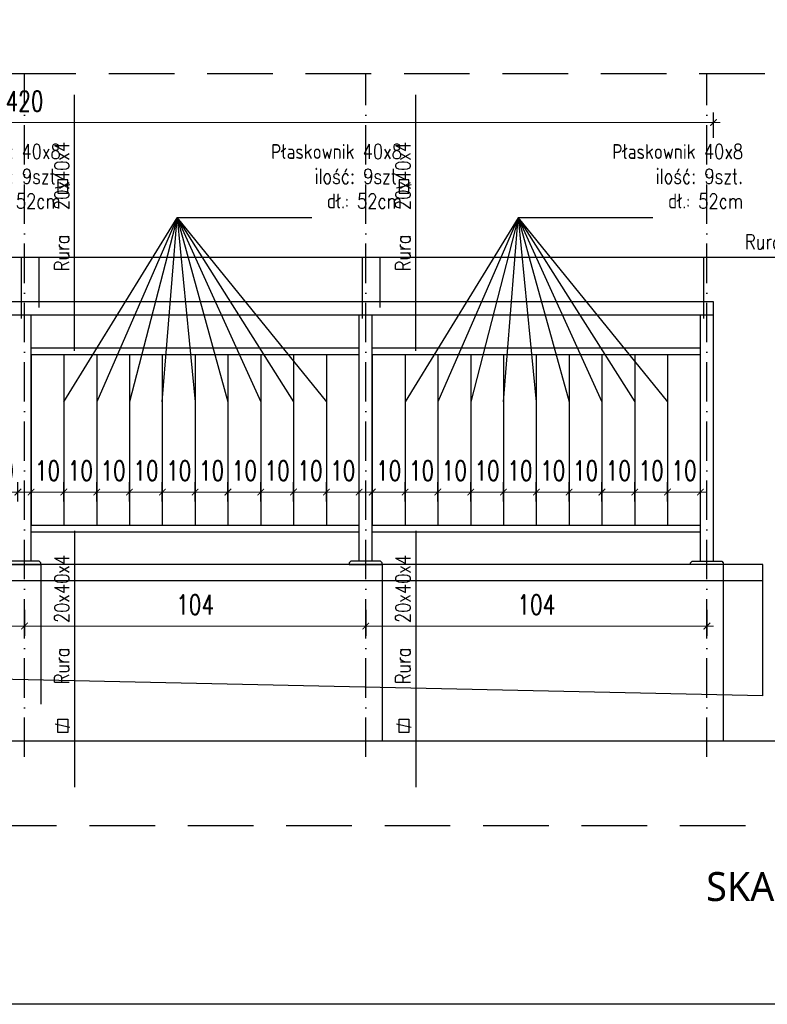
# Model space of a CAD drawing. Header units: millimetres. Extents: x 31969 to 285678, y -69766 to -1123.
# Tile 19 of 161: x 142338 to 142794, y -21036 to -20436. Entities that reach past the tile are written whole.
import ezdxf
from ezdxf.enums import TextEntityAlignment as Align

# ---------------------------------------------------------------- set-up
doc = ezdxf.new("R2010")
doc.units = ezdxf.units.MM
for name, pattern in [('ACAD_ISO03W100', [30, 12, -18]), ('ACAD_ISO10W100', [18, 12, -3, 0, -3]), ('HIDDEN', [0.375, 0.25, -0.125])]:
    doc.linetypes.add(name, pattern=pattern)
for name, color, linetype in [('a-balustrada i pochwyt', 1, 'Continuous'), ('a-balustrady detal', 5, 'Continuous'), ('a-opis 2', 1, 'Continuous'), ('a-osie', 4, 'ACAD_ISO10W100'), ('a-przerywana', 250, 'HIDDEN'), ('a-ramka', 7, 'Continuous'), ('a-widokowa', 3, 'Continuous'), ('a-wymiary', 11, 'Continuous')]:
    doc.layers.add(name, color=color, linetype=linetype)
doc.styles.add('PRZEKRÓJ2', font='l_10646.ttf')
doc.styles.add('WYMIAR', font='romans.shx', dxfattribs={"width": 0.8})
doc.styles.add('WYMIARY', font='simplex.shx', dxfattribs={"width": 0.75})
doc.dimstyles.new('MAREK50', dxfattribs={"dimtxt": 12.5, "dimasz": 5, "dimexe": 3, "dimexo": 2, "dimgap": 3.5, "dimtad": 1, "dimdec": 1, "dimdsep": 46, "dimtxsty": 'WYMIARY', "dimblk1": 'ARCHTICK', "dimblk2": 'ARCHTICK', "dimsah": 1, "dimcen": 2.5, "dimdle": 5, "dimadec": 0, "dimazin": 0, "dimtfac": 1, "dimtdec": 1, "dimtmove": 1, "dimatfit": 3, "dimldrblk": 'ARCHTICK', "dimfxl": 0, "dimtolj": 1, "dimtzin": 0, "dimarcsym": 0})

# ---------------------------------------------------------------- blocks, each defined once
blk = doc.blocks.new('_ARCHTICK')
at = {"color": 0, "linetype": 'ByBlock', "const_width": 0.15}
blk.add_lwpolyline([(-0.5, -0.5), (0.5, 0.5)], dxfattribs=at)
blk = doc.blocks.new('*D1066')
at = {"layer": 'a-wymiary', "color": 0, "linetype": 'ACAD_ISO03W100', "lineweight": -2, "ltscale": 100}
blk.add_line((139775.72, -20432.33), (139775.72, -20426.44), dxfattribs=at)
at = {"layer": 'a-wymiary', "color": 0, "lineweight": -2, "ltscale": 100}
blk.add_line((139785.72, -20432.33), (139785.72, -20426.44), dxfattribs=at)
at = {"layer": 'a-wymiary', "color": 0, "lineweight": 0, "ltscale": 100}
blk.add_line((139773.72, -20429.44), (139787.72, -20429.44), dxfattribs=at)
at = {"layer": 'DEFPOINTS', "color": 0, "ltscale": 100}
for p in [(139785.72, -20429.44), (139775.72, -20434.33), (139785.72, -20434.33)]:
    blk.add_point(p, dxfattribs=at)
at = {"layer": 'a-wymiary', "color": 0, "lineweight": 0, "ltscale": 100, "xscale": 2, "yscale": 2, "zscale": 2, "rotation": 180}
blk.add_blockref('_ARCHTICK', (139775.72, -20429.44), dxfattribs=at)
at = {"layer": 'a-wymiary', "color": 0, "lineweight": 0, "ltscale": 100, "xscale": 2, "yscale": 2, "zscale": 2}
blk.add_blockref('_ARCHTICK', (139785.72, -20429.44), dxfattribs=at)
at = {"layer": 'a-wymiary', "color": 0, "ltscale": 100, "insert": (139780.72, -20422.94), "char_height": 6, "attachment_point": 5, "style": 'WYMIARY'}
blk.add_mtext('\\A1;10', dxfattribs=at)
blk = doc.blocks.new('*D1067')
at = {"layer": 'a-wymiary', "color": 0, "linetype": 'ACAD_ISO03W100', "lineweight": -2, "ltscale": 100}
blk.add_line((139805.72, -20432.33), (139805.72, -20426.44), dxfattribs=at)
at = {"layer": 'a-wymiary', "color": 0, "lineweight": -2, "ltscale": 100}
blk.add_line((139815.72, -20432.33), (139815.72, -20426.44), dxfattribs=at)
at = {"layer": 'a-wymiary', "color": 0, "lineweight": 0, "ltscale": 100}
blk.add_line((139803.72, -20429.44), (139817.72, -20429.44), dxfattribs=at)
at = {"layer": 'DEFPOINTS', "color": 0, "ltscale": 100}
for p in [(139815.72, -20429.44), (139805.72, -20434.33), (139815.72, -20434.33)]:
    blk.add_point(p, dxfattribs=at)
at = {"layer": 'a-wymiary', "color": 0, "lineweight": 0, "ltscale": 100, "xscale": 2, "yscale": 2, "zscale": 2, "rotation": 180}
blk.add_blockref('_ARCHTICK', (139805.72, -20429.44), dxfattribs=at)
at = {"layer": 'a-wymiary', "color": 0, "lineweight": 0, "ltscale": 100, "xscale": 2, "yscale": 2, "zscale": 2}
blk.add_blockref('_ARCHTICK', (139815.72, -20429.44), dxfattribs=at)
at = {"layer": 'a-wymiary', "color": 0, "ltscale": 100, "insert": (139810.72, -20422.94), "char_height": 6, "attachment_point": 5, "style": 'WYMIARY'}
blk.add_mtext('\\A1;10', dxfattribs=at)
blk = doc.blocks.new('*D1068')
at = {"layer": 'a-wymiary', "color": 0, "linetype": 'ACAD_ISO03W100', "lineweight": -2, "ltscale": 100}
blk.add_line((139815.72, -20432.33), (139815.72, -20426.44), dxfattribs=at)
at = {"layer": 'a-wymiary', "color": 0, "lineweight": -2, "ltscale": 100}
blk.add_line((139825.72, -20432.33), (139825.72, -20426.44), dxfattribs=at)
at = {"layer": 'a-wymiary', "color": 0, "lineweight": 0, "ltscale": 100}
blk.add_line((139813.72, -20429.44), (139827.72, -20429.44), dxfattribs=at)
at = {"layer": 'DEFPOINTS', "color": 0, "ltscale": 100}
for p in [(139825.72, -20429.44), (139815.72, -20434.33), (139825.72, -20434.33)]:
    blk.add_point(p, dxfattribs=at)
at = {"layer": 'a-wymiary', "color": 0, "lineweight": 0, "ltscale": 100, "xscale": 2, "yscale": 2, "zscale": 2, "rotation": 180}
blk.add_blockref('_ARCHTICK', (139815.72, -20429.44), dxfattribs=at)
at = {"layer": 'a-wymiary', "color": 0, "lineweight": 0, "ltscale": 100, "xscale": 2, "yscale": 2, "zscale": 2}
blk.add_blockref('_ARCHTICK', (139825.72, -20429.44), dxfattribs=at)
at = {"layer": 'a-wymiary', "color": 0, "ltscale": 100, "insert": (139820.72, -20422.94), "char_height": 6, "attachment_point": 5, "style": 'WYMIARY'}
blk.add_mtext('\\A1;10', dxfattribs=at)
blk = doc.blocks.new('*D1069')
at = {"layer": 'a-wymiary', "color": 0, "linetype": 'ACAD_ISO03W100', "lineweight": -2, "ltscale": 100}
blk.add_line((139825.72, -20432.33), (139825.72, -20426.44), dxfattribs=at)
at = {"layer": 'a-wymiary', "color": 0, "lineweight": -2, "ltscale": 100}
blk.add_line((139835.72, -20432.33), (139835.72, -20426.44), dxfattribs=at)
at = {"layer": 'a-wymiary', "color": 0, "lineweight": 0, "ltscale": 100}
blk.add_line((139823.72, -20429.44), (139837.72, -20429.44), dxfattribs=at)
at = {"layer": 'DEFPOINTS', "color": 0, "ltscale": 100}
for p in [(139835.72, -20429.44), (139825.72, -20434.33), (139835.72, -20434.33)]:
    blk.add_point(p, dxfattribs=at)
at = {"layer": 'a-wymiary', "color": 0, "lineweight": 0, "ltscale": 100, "xscale": 2, "yscale": 2, "zscale": 2, "rotation": 180}
blk.add_blockref('_ARCHTICK', (139825.72, -20429.44), dxfattribs=at)
at = {"layer": 'a-wymiary', "color": 0, "lineweight": 0, "ltscale": 100, "xscale": 2, "yscale": 2, "zscale": 2}
blk.add_blockref('_ARCHTICK', (139835.72, -20429.44), dxfattribs=at)
at = {"layer": 'a-wymiary', "color": 0, "ltscale": 100, "insert": (139830.72, -20422.94), "char_height": 6, "attachment_point": 5, "style": 'WYMIARY'}
blk.add_mtext('\\A1;10', dxfattribs=at)
blk = doc.blocks.new('*D1070')
at = {"layer": 'a-wymiary', "color": 0, "linetype": 'ACAD_ISO03W100', "lineweight": -2, "ltscale": 100}
blk.add_line((139835.72, -20432.33), (139835.72, -20426.44), dxfattribs=at)
at = {"layer": 'a-wymiary', "color": 0, "lineweight": -2, "ltscale": 100}
blk.add_line((139845.72, -20432.33), (139845.72, -20426.44), dxfattribs=at)
at = {"layer": 'a-wymiary', "color": 0, "lineweight": 0, "ltscale": 100}
blk.add_line((139833.72, -20429.44), (139847.72, -20429.44), dxfattribs=at)
at = {"layer": 'DEFPOINTS', "color": 0, "ltscale": 100}
for p in [(139845.72, -20429.44), (139835.72, -20434.33), (139845.72, -20434.33)]:
    blk.add_point(p, dxfattribs=at)
at = {"layer": 'a-wymiary', "color": 0, "lineweight": 0, "ltscale": 100, "xscale": 2, "yscale": 2, "zscale": 2, "rotation": 180}
blk.add_blockref('_ARCHTICK', (139835.72, -20429.44), dxfattribs=at)
at = {"layer": 'a-wymiary', "color": 0, "lineweight": 0, "ltscale": 100, "xscale": 2, "yscale": 2, "zscale": 2}
blk.add_blockref('_ARCHTICK', (139845.72, -20429.44), dxfattribs=at)
at = {"layer": 'a-wymiary', "color": 0, "ltscale": 100, "insert": (139840.72, -20422.94), "char_height": 6, "attachment_point": 5, "style": 'WYMIARY'}
blk.add_mtext('\\A1;10', dxfattribs=at)
blk = doc.blocks.new('*D1071')
at = {"layer": 'a-wymiary', "color": 0, "linetype": 'ACAD_ISO03W100', "lineweight": -2, "ltscale": 100}
blk.add_line((139845.72, -20432.33), (139845.72, -20426.44), dxfattribs=at)
at = {"layer": 'a-wymiary', "color": 0, "lineweight": -2, "ltscale": 100}
blk.add_line((139855.72, -20432.33), (139855.72, -20426.44), dxfattribs=at)
at = {"layer": 'a-wymiary', "color": 0, "lineweight": 0, "ltscale": 100}
blk.add_line((139843.72, -20429.44), (139857.72, -20429.44), dxfattribs=at)
at = {"layer": 'DEFPOINTS', "color": 0, "ltscale": 100}
for p in [(139855.72, -20429.44), (139845.72, -20434.33), (139855.72, -20434.33)]:
    blk.add_point(p, dxfattribs=at)
at = {"layer": 'a-wymiary', "color": 0, "lineweight": 0, "ltscale": 100, "xscale": 2, "yscale": 2, "zscale": 2, "rotation": 180}
blk.add_blockref('_ARCHTICK', (139845.72, -20429.44), dxfattribs=at)
at = {"layer": 'a-wymiary', "color": 0, "lineweight": 0, "ltscale": 100, "xscale": 2, "yscale": 2, "zscale": 2}
blk.add_blockref('_ARCHTICK', (139855.72, -20429.44), dxfattribs=at)
at = {"layer": 'a-wymiary', "color": 0, "ltscale": 100, "insert": (139850.72, -20422.94), "char_height": 6, "attachment_point": 5, "style": 'WYMIARY'}
blk.add_mtext('\\A1;10', dxfattribs=at)
blk = doc.blocks.new('*D1072')
at = {"layer": 'a-wymiary', "color": 0, "linetype": 'ACAD_ISO03W100', "lineweight": -2, "ltscale": 100}
blk.add_line((139855.72, -20432.33), (139855.72, -20426.44), dxfattribs=at)
at = {"layer": 'a-wymiary', "color": 0, "lineweight": -2, "ltscale": 100}
blk.add_line((139865.72, -20432.33), (139865.72, -20426.44), dxfattribs=at)
at = {"layer": 'a-wymiary', "color": 0, "lineweight": 0, "ltscale": 100}
blk.add_line((139853.72, -20429.44), (139867.72, -20429.44), dxfattribs=at)
at = {"layer": 'DEFPOINTS', "color": 0, "ltscale": 100}
for p in [(139865.72, -20429.44), (139855.72, -20434.33), (139865.72, -20434.33)]:
    blk.add_point(p, dxfattribs=at)
at = {"layer": 'a-wymiary', "color": 0, "lineweight": 0, "ltscale": 100, "xscale": 2, "yscale": 2, "zscale": 2, "rotation": 180}
blk.add_blockref('_ARCHTICK', (139855.72, -20429.44), dxfattribs=at)
at = {"layer": 'a-wymiary', "color": 0, "lineweight": 0, "ltscale": 100, "xscale": 2, "yscale": 2, "zscale": 2}
blk.add_blockref('_ARCHTICK', (139865.72, -20429.44), dxfattribs=at)
at = {"layer": 'a-wymiary', "color": 0, "ltscale": 100, "insert": (139860.72, -20422.94), "char_height": 6, "attachment_point": 5, "style": 'WYMIARY'}
blk.add_mtext('\\A1;10', dxfattribs=at)
blk = doc.blocks.new('*D1079')
at = {"layer": 'a-wymiary', "color": 0, "lineweight": 0, "ltscale": 100}
blk.add_line((139913.53, -20369.52), (139913.53, -20453.52), dxfattribs=at)
at = {"layer": 'a-wymiary', "color": 0, "linetype": 'ACAD_ISO03W100', "lineweight": -2, "ltscale": 100}
blk.add_line((139903.53, -20371.52), (139916.53, -20371.52), dxfattribs=at)
at = {"layer": 'a-wymiary', "color": 0, "lineweight": -2, "ltscale": 100}
blk.add_line((139903.53, -20451.52), (139916.53, -20451.52), dxfattribs=at)
at = {"layer": 'DEFPOINTS', "color": 0, "ltscale": 100}
for p in [(139869.22, -20371.52), (139873.72, -20451.52), (139913.53, -20451.52)]:
    blk.add_point(p, dxfattribs=at)
at = {"layer": 'a-wymiary', "color": 0, "lineweight": 0, "ltscale": 100, "xscale": 2, "yscale": 2, "zscale": 2}
for p, rotation in [((139913.53, -20371.52), 90), ((139913.53, -20451.52), 270)]:
    blk.add_blockref('_ARCHTICK', p, dxfattribs=dict(at, rotation=rotation))
at = {"layer": 'a-wymiary', "color": 0, "ltscale": 100, "insert": (139907.03, -20411.52), "char_height": 6, "attachment_point": 5, "rotation": 90, "style": 'WYMIARY'}
blk.add_mtext('\\A1;80', dxfattribs=at)
blk = doc.blocks.new('*D1080')
at = {"layer": 'a-wymiary', "color": 0, "linetype": 'ACAD_ISO03W100', "lineweight": -2, "ltscale": 100}
blk.add_line((139765.72, -20432.33), (139765.72, -20426.44), dxfattribs=at)
at = {"layer": 'a-wymiary', "color": 0, "lineweight": -2, "ltscale": 100}
blk.add_line((139775.72, -20432.33), (139775.72, -20426.44), dxfattribs=at)
at = {"layer": 'a-wymiary', "color": 0, "lineweight": 0, "ltscale": 100}
blk.add_line((139763.72, -20429.44), (139777.72, -20429.44), dxfattribs=at)
at = {"layer": 'DEFPOINTS', "color": 0, "ltscale": 100}
for p in [(139775.72, -20429.44), (139765.72, -20434.33), (139775.72, -20434.33)]:
    blk.add_point(p, dxfattribs=at)
at = {"layer": 'a-wymiary', "color": 0, "lineweight": 0, "ltscale": 100, "xscale": 2, "yscale": 2, "zscale": 2, "rotation": 180}
blk.add_blockref('_ARCHTICK', (139765.72, -20429.44), dxfattribs=at)
at = {"layer": 'a-wymiary', "color": 0, "lineweight": 0, "ltscale": 100, "xscale": 2, "yscale": 2, "zscale": 2}
blk.add_blockref('_ARCHTICK', (139775.72, -20429.44), dxfattribs=at)
at = {"layer": 'a-wymiary', "color": 0, "ltscale": 100, "insert": (139770.72, -20422.94), "char_height": 6, "attachment_point": 5, "style": 'WYMIARY'}
blk.add_mtext('\\A1;10', dxfattribs=at)
blk = doc.blocks.new('*D1081')
at = {"layer": 'a-wymiary', "color": 0, "linetype": 'ACAD_ISO03W100', "lineweight": -2, "ltscale": 100}
blk.add_line((139671.72, -20432.33), (139671.72, -20426.44), dxfattribs=at)
at = {"layer": 'a-wymiary', "color": 0, "lineweight": -2, "ltscale": 100}
blk.add_line((139681.72, -20432.33), (139681.72, -20426.44), dxfattribs=at)
at = {"layer": 'a-wymiary', "color": 0, "lineweight": 0, "ltscale": 100}
blk.add_line((139669.72, -20429.44), (139683.72, -20429.44), dxfattribs=at)
at = {"layer": 'DEFPOINTS', "color": 0, "ltscale": 100}
for p in [(139681.72, -20429.44), (139671.72, -20434.33), (139681.72, -20434.33)]:
    blk.add_point(p, dxfattribs=at)
at = {"layer": 'a-wymiary', "color": 0, "lineweight": 0, "ltscale": 100, "xscale": 2, "yscale": 2, "zscale": 2, "rotation": 180}
blk.add_blockref('_ARCHTICK', (139671.72, -20429.44), dxfattribs=at)
at = {"layer": 'a-wymiary', "color": 0, "lineweight": 0, "ltscale": 100, "xscale": 2, "yscale": 2, "zscale": 2}
blk.add_blockref('_ARCHTICK', (139681.72, -20429.44), dxfattribs=at)
at = {"layer": 'a-wymiary', "color": 0, "ltscale": 100, "insert": (139676.72, -20422.94), "char_height": 6, "attachment_point": 5, "style": 'WYMIARY'}
blk.add_mtext('\\A1;10', dxfattribs=at)
blk = doc.blocks.new('*D1082')
at = {"layer": 'a-wymiary', "color": 0, "linetype": 'ACAD_ISO03W100', "lineweight": -2, "ltscale": 100}
blk.add_line((139681.72, -20432.33), (139681.72, -20426.44), dxfattribs=at)
at = {"layer": 'a-wymiary', "color": 0, "lineweight": -2, "ltscale": 100}
blk.add_line((139691.72, -20432.33), (139691.72, -20426.44), dxfattribs=at)
at = {"layer": 'a-wymiary', "color": 0, "lineweight": 0, "ltscale": 100}
blk.add_line((139679.72, -20429.44), (139693.72, -20429.44), dxfattribs=at)
at = {"layer": 'DEFPOINTS', "color": 0, "ltscale": 100}
for p in [(139691.72, -20429.44), (139681.72, -20434.33), (139691.72, -20434.33)]:
    blk.add_point(p, dxfattribs=at)
at = {"layer": 'a-wymiary', "color": 0, "lineweight": 0, "ltscale": 100, "xscale": 2, "yscale": 2, "zscale": 2, "rotation": 180}
blk.add_blockref('_ARCHTICK', (139681.72, -20429.44), dxfattribs=at)
at = {"layer": 'a-wymiary', "color": 0, "lineweight": 0, "ltscale": 100, "xscale": 2, "yscale": 2, "zscale": 2}
blk.add_blockref('_ARCHTICK', (139691.72, -20429.44), dxfattribs=at)
at = {"layer": 'a-wymiary', "color": 0, "ltscale": 100, "insert": (139686.72, -20422.94), "char_height": 6, "attachment_point": 5, "style": 'WYMIARY'}
blk.add_mtext('\\A1;10', dxfattribs=at)
blk = doc.blocks.new('*D1083')
at = {"layer": 'a-wymiary', "color": 0, "linetype": 'ACAD_ISO03W100', "lineweight": -2, "ltscale": 100}
blk.add_line((139711.72, -20432.33), (139711.72, -20426.44), dxfattribs=at)
at = {"layer": 'a-wymiary', "color": 0, "lineweight": -2, "ltscale": 100}
blk.add_line((139721.72, -20432.33), (139721.72, -20426.44), dxfattribs=at)
at = {"layer": 'a-wymiary', "color": 0, "lineweight": 0, "ltscale": 100}
blk.add_line((139709.72, -20429.44), (139723.72, -20429.44), dxfattribs=at)
at = {"layer": 'DEFPOINTS', "color": 0, "ltscale": 100}
for p in [(139721.72, -20429.44), (139711.72, -20434.33), (139721.72, -20434.33)]:
    blk.add_point(p, dxfattribs=at)
at = {"layer": 'a-wymiary', "color": 0, "lineweight": 0, "ltscale": 100, "xscale": 2, "yscale": 2, "zscale": 2, "rotation": 180}
blk.add_blockref('_ARCHTICK', (139711.72, -20429.44), dxfattribs=at)
at = {"layer": 'a-wymiary', "color": 0, "lineweight": 0, "ltscale": 100, "xscale": 2, "yscale": 2, "zscale": 2}
blk.add_blockref('_ARCHTICK', (139721.72, -20429.44), dxfattribs=at)
at = {"layer": 'a-wymiary', "color": 0, "ltscale": 100, "insert": (139716.72, -20422.94), "char_height": 6, "attachment_point": 5, "style": 'WYMIARY'}
blk.add_mtext('\\A1;10', dxfattribs=at)
blk = doc.blocks.new('*D1084')
at = {"layer": 'a-wymiary', "color": 0, "linetype": 'ACAD_ISO03W100', "lineweight": -2, "ltscale": 100}
blk.add_line((139721.72, -20432.33), (139721.72, -20426.44), dxfattribs=at)
at = {"layer": 'a-wymiary', "color": 0, "lineweight": -2, "ltscale": 100}
blk.add_line((139731.72, -20432.33), (139731.72, -20426.44), dxfattribs=at)
at = {"layer": 'a-wymiary', "color": 0, "lineweight": 0, "ltscale": 100}
blk.add_line((139719.72, -20429.44), (139733.72, -20429.44), dxfattribs=at)
at = {"layer": 'DEFPOINTS', "color": 0, "ltscale": 100}
for p in [(139731.72, -20429.44), (139721.72, -20434.33), (139731.72, -20434.33)]:
    blk.add_point(p, dxfattribs=at)
at = {"layer": 'a-wymiary', "color": 0, "lineweight": 0, "ltscale": 100, "xscale": 2, "yscale": 2, "zscale": 2, "rotation": 180}
blk.add_blockref('_ARCHTICK', (139721.72, -20429.44), dxfattribs=at)
at = {"layer": 'a-wymiary', "color": 0, "lineweight": 0, "ltscale": 100, "xscale": 2, "yscale": 2, "zscale": 2}
blk.add_blockref('_ARCHTICK', (139731.72, -20429.44), dxfattribs=at)
at = {"layer": 'a-wymiary', "color": 0, "ltscale": 100, "insert": (139726.72, -20422.94), "char_height": 6, "attachment_point": 5, "style": 'WYMIARY'}
blk.add_mtext('\\A1;10', dxfattribs=at)
blk = doc.blocks.new('*D1085')
at = {"layer": 'a-wymiary', "color": 0, "linetype": 'ACAD_ISO03W100', "lineweight": -2, "ltscale": 100}
blk.add_line((139731.72, -20432.33), (139731.72, -20426.44), dxfattribs=at)
at = {"layer": 'a-wymiary', "color": 0, "lineweight": -2, "ltscale": 100}
blk.add_line((139741.72, -20432.33), (139741.72, -20426.44), dxfattribs=at)
at = {"layer": 'a-wymiary', "color": 0, "lineweight": 0, "ltscale": 100}
blk.add_line((139729.72, -20429.44), (139743.72, -20429.44), dxfattribs=at)
at = {"layer": 'DEFPOINTS', "color": 0, "ltscale": 100}
for p in [(139741.72, -20429.44), (139731.72, -20434.33), (139741.72, -20434.33)]:
    blk.add_point(p, dxfattribs=at)
at = {"layer": 'a-wymiary', "color": 0, "lineweight": 0, "ltscale": 100, "xscale": 2, "yscale": 2, "zscale": 2, "rotation": 180}
blk.add_blockref('_ARCHTICK', (139731.72, -20429.44), dxfattribs=at)
at = {"layer": 'a-wymiary', "color": 0, "lineweight": 0, "ltscale": 100, "xscale": 2, "yscale": 2, "zscale": 2}
blk.add_blockref('_ARCHTICK', (139741.72, -20429.44), dxfattribs=at)
at = {"layer": 'a-wymiary', "color": 0, "ltscale": 100, "insert": (139736.72, -20422.94), "char_height": 6, "attachment_point": 5, "style": 'WYMIARY'}
blk.add_mtext('\\A1;10', dxfattribs=at)
blk = doc.blocks.new('*D1086')
at = {"layer": 'a-wymiary', "color": 0, "linetype": 'ACAD_ISO03W100', "lineweight": -2, "ltscale": 100}
blk.add_line((139741.72, -20432.33), (139741.72, -20426.44), dxfattribs=at)
at = {"layer": 'a-wymiary', "color": 0, "lineweight": -2, "ltscale": 100}
blk.add_line((139751.72, -20432.33), (139751.72, -20426.44), dxfattribs=at)
at = {"layer": 'a-wymiary', "color": 0, "lineweight": 0, "ltscale": 100}
blk.add_line((139739.72, -20429.44), (139753.72, -20429.44), dxfattribs=at)
at = {"layer": 'DEFPOINTS', "color": 0, "ltscale": 100}
for p in [(139751.72, -20429.44), (139741.72, -20434.33), (139751.72, -20434.33)]:
    blk.add_point(p, dxfattribs=at)
at = {"layer": 'a-wymiary', "color": 0, "lineweight": 0, "ltscale": 100, "xscale": 2, "yscale": 2, "zscale": 2, "rotation": 180}
blk.add_blockref('_ARCHTICK', (139741.72, -20429.44), dxfattribs=at)
at = {"layer": 'a-wymiary', "color": 0, "lineweight": 0, "ltscale": 100, "xscale": 2, "yscale": 2, "zscale": 2}
blk.add_blockref('_ARCHTICK', (139751.72, -20429.44), dxfattribs=at)
at = {"layer": 'a-wymiary', "color": 0, "ltscale": 100, "insert": (139746.72, -20422.94), "char_height": 6, "attachment_point": 5, "style": 'WYMIARY'}
blk.add_mtext('\\A1;10', dxfattribs=at)
blk = doc.blocks.new('*D1087')
at = {"layer": 'a-wymiary', "color": 0, "linetype": 'ACAD_ISO03W100', "lineweight": -2, "ltscale": 100}
blk.add_line((139751.72, -20432.33), (139751.72, -20426.44), dxfattribs=at)
at = {"layer": 'a-wymiary', "color": 0, "lineweight": -2, "ltscale": 100}
blk.add_line((139761.72, -20432.33), (139761.72, -20426.44), dxfattribs=at)
at = {"layer": 'a-wymiary', "color": 0, "lineweight": 0, "ltscale": 100}
blk.add_line((139749.72, -20429.44), (139763.72, -20429.44), dxfattribs=at)
at = {"layer": 'DEFPOINTS', "color": 0, "ltscale": 100}
for p in [(139761.72, -20429.44), (139751.72, -20434.33), (139761.72, -20434.33)]:
    blk.add_point(p, dxfattribs=at)
at = {"layer": 'a-wymiary', "color": 0, "lineweight": 0, "ltscale": 100, "xscale": 2, "yscale": 2, "zscale": 2, "rotation": 180}
blk.add_blockref('_ARCHTICK', (139751.72, -20429.44), dxfattribs=at)
at = {"layer": 'a-wymiary', "color": 0, "lineweight": 0, "ltscale": 100, "xscale": 2, "yscale": 2, "zscale": 2}
blk.add_blockref('_ARCHTICK', (139761.72, -20429.44), dxfattribs=at)
at = {"layer": 'a-wymiary', "color": 0, "ltscale": 100, "insert": (139756.72, -20422.94), "char_height": 6, "attachment_point": 5, "style": 'WYMIARY'}
blk.add_mtext('\\A1;10', dxfattribs=at)
blk = doc.blocks.new('*D1088')
at = {"layer": 'a-wymiary', "color": 0, "linetype": 'ACAD_ISO03W100', "lineweight": -2, "ltscale": 100}
blk.add_line((139661.72, -20432.33), (139661.72, -20426.44), dxfattribs=at)
at = {"layer": 'a-wymiary', "color": 0, "lineweight": -2, "ltscale": 100}
blk.add_line((139671.72, -20432.33), (139671.72, -20426.44), dxfattribs=at)
at = {"layer": 'a-wymiary', "color": 0, "lineweight": 0, "ltscale": 100}
blk.add_line((139659.72, -20429.44), (139673.72, -20429.44), dxfattribs=at)
at = {"layer": 'DEFPOINTS', "color": 0, "ltscale": 100}
for p in [(139671.72, -20429.44), (139661.72, -20434.33), (139671.72, -20434.33)]:
    blk.add_point(p, dxfattribs=at)
at = {"layer": 'a-wymiary', "color": 0, "lineweight": 0, "ltscale": 100, "xscale": 2, "yscale": 2, "zscale": 2, "rotation": 180}
blk.add_blockref('_ARCHTICK', (139661.72, -20429.44), dxfattribs=at)
at = {"layer": 'a-wymiary', "color": 0, "lineweight": 0, "ltscale": 100, "xscale": 2, "yscale": 2, "zscale": 2}
blk.add_blockref('_ARCHTICK', (139671.72, -20429.44), dxfattribs=at)
at = {"layer": 'a-wymiary', "color": 0, "ltscale": 100, "insert": (139666.72, -20422.94), "char_height": 6, "attachment_point": 5, "style": 'WYMIARY'}
blk.add_mtext('\\A1;10', dxfattribs=at)
blk = doc.blocks.new('*D1095')
at = {"layer": 'a-wymiary', "color": 0, "linetype": 'ACAD_ISO03W100', "lineweight": -2, "ltscale": 100}
blk.add_line((139647.72, -20432.33), (139647.72, -20426.44), dxfattribs=at)
at = {"layer": 'a-wymiary', "color": 0, "lineweight": -2, "ltscale": 100}
blk.add_line((139657.72, -20432.33), (139657.72, -20426.44), dxfattribs=at)
at = {"layer": 'a-wymiary', "color": 0, "lineweight": 0, "ltscale": 100}
blk.add_line((139645.72, -20429.44), (139659.72, -20429.44), dxfattribs=at)
at = {"layer": 'DEFPOINTS', "color": 0, "ltscale": 100}
for p in [(139657.72, -20429.44), (139647.72, -20434.33), (139657.72, -20434.33)]:
    blk.add_point(p, dxfattribs=at)
at = {"layer": 'a-wymiary', "color": 0, "lineweight": 0, "ltscale": 100, "xscale": 2, "yscale": 2, "zscale": 2, "rotation": 180}
blk.add_blockref('_ARCHTICK', (139647.72, -20429.44), dxfattribs=at)
at = {"layer": 'a-wymiary', "color": 0, "lineweight": 0, "ltscale": 100, "xscale": 2, "yscale": 2, "zscale": 2}
blk.add_blockref('_ARCHTICK', (139657.72, -20429.44), dxfattribs=at)
at = {"layer": 'a-wymiary', "color": 0, "ltscale": 100, "insert": (139652.72, -20422.94), "char_height": 6, "attachment_point": 5, "style": 'WYMIARY'}
blk.add_mtext('\\A1;10', dxfattribs=at)
blk = doc.blocks.new('*D1107')
at = {"layer": 'a-wymiary', "color": 0, "linetype": 'ACAD_ISO03W100', "lineweight": -2, "ltscale": 100}
blk.add_line((139701.72, -20432.33), (139701.72, -20426.44), dxfattribs=at)
at = {"layer": 'a-wymiary', "color": 0, "lineweight": -2, "ltscale": 100}
blk.add_line((139711.72, -20432.33), (139711.72, -20426.44), dxfattribs=at)
at = {"layer": 'a-wymiary', "color": 0, "lineweight": 0, "ltscale": 100}
blk.add_line((139699.72, -20429.44), (139713.72, -20429.44), dxfattribs=at)
at = {"layer": 'DEFPOINTS', "color": 0, "ltscale": 100}
for p in [(139711.72, -20429.44), (139701.72, -20434.33), (139711.72, -20434.33)]:
    blk.add_point(p, dxfattribs=at)
at = {"layer": 'a-wymiary', "color": 0, "lineweight": 0, "ltscale": 100, "xscale": 2, "yscale": 2, "zscale": 2, "rotation": 180}
blk.add_blockref('_ARCHTICK', (139701.72, -20429.44), dxfattribs=at)
at = {"layer": 'a-wymiary', "color": 0, "lineweight": 0, "ltscale": 100, "xscale": 2, "yscale": 2, "zscale": 2}
blk.add_blockref('_ARCHTICK', (139711.72, -20429.44), dxfattribs=at)
at = {"layer": 'a-wymiary', "color": 0, "ltscale": 100, "insert": (139706.72, -20422.94), "char_height": 6, "attachment_point": 5, "style": 'WYMIARY'}
blk.add_mtext('\\A1;10', dxfattribs=at)
blk = doc.blocks.new('*D1108')
at = {"layer": 'a-wymiary', "color": 0, "linetype": 'ACAD_ISO03W100', "lineweight": -2, "ltscale": 100}
blk.add_line((139691.72, -20432.33), (139691.72, -20426.44), dxfattribs=at)
at = {"layer": 'a-wymiary', "color": 0, "lineweight": -2, "ltscale": 100}
blk.add_line((139701.72, -20432.33), (139701.72, -20426.44), dxfattribs=at)
at = {"layer": 'a-wymiary', "color": 0, "lineweight": 0, "ltscale": 100}
blk.add_line((139689.72, -20429.44), (139703.72, -20429.44), dxfattribs=at)
at = {"layer": 'DEFPOINTS', "color": 0, "ltscale": 100}
for p in [(139701.72, -20429.44), (139691.72, -20434.33), (139701.72, -20434.33)]:
    blk.add_point(p, dxfattribs=at)
at = {"layer": 'a-wymiary', "color": 0, "lineweight": 0, "ltscale": 100, "xscale": 2, "yscale": 2, "zscale": 2, "rotation": 180}
blk.add_blockref('_ARCHTICK', (139691.72, -20429.44), dxfattribs=at)
at = {"layer": 'a-wymiary', "color": 0, "lineweight": 0, "ltscale": 100, "xscale": 2, "yscale": 2, "zscale": 2}
blk.add_blockref('_ARCHTICK', (139701.72, -20429.44), dxfattribs=at)
at = {"layer": 'a-wymiary', "color": 0, "ltscale": 100, "insert": (139696.72, -20422.94), "char_height": 6, "attachment_point": 5, "style": 'WYMIARY'}
blk.add_mtext('\\A1;10', dxfattribs=at)
blk = doc.blocks.new('*D1111')
at = {"layer": 'a-wymiary', "color": 0, "lineweight": -2, "ltscale": 100}
blk.add_line((139763.72, -20465.37), (139763.72, -20473.27), dxfattribs=at)
at = {"layer": 'a-wymiary', "color": 0, "linetype": 'ACAD_ISO03W100', "lineweight": -2, "ltscale": 100}
blk.add_line((139867.72, -20465.37), (139867.72, -20473.27), dxfattribs=at)
at = {"layer": 'a-wymiary', "color": 0, "lineweight": 0, "ltscale": 100}
blk.add_line((139869.72, -20470.27), (139761.72, -20470.27), dxfattribs=at)
at = {"layer": 'DEFPOINTS', "color": 0, "ltscale": 100}
for p in [(139763.72, -20463.37), (139867.72, -20463.37), (139763.72, -20470.27)]:
    blk.add_point(p, dxfattribs=at)
at = {"layer": 'a-wymiary', "color": 0, "lineweight": 0, "ltscale": 100, "xscale": 2, "yscale": 2, "zscale": 2, "rotation": 180}
blk.add_blockref('_ARCHTICK', (139763.72, -20470.27), dxfattribs=at)
at = {"layer": 'a-wymiary', "color": 0, "lineweight": 0, "ltscale": 100, "xscale": 2, "yscale": 2, "zscale": 2}
blk.add_blockref('_ARCHTICK', (139867.72, -20470.27), dxfattribs=at)
at = {"layer": 'a-wymiary', "color": 0, "ltscale": 100, "insert": (139815.72, -20463.77), "char_height": 6, "attachment_point": 5, "style": 'WYMIARY'}
blk.add_mtext('\\A1;104', dxfattribs=at)
blk = doc.blocks.new('*D1112')
at = {"layer": 'a-wymiary', "color": 0, "lineweight": -2, "ltscale": 100}
blk.add_line((139659.72, -20465.37), (139659.72, -20473.27), dxfattribs=at)
at = {"layer": 'a-wymiary', "color": 0, "linetype": 'ACAD_ISO03W100', "lineweight": -2, "ltscale": 100}
blk.add_line((139763.72, -20465.37), (139763.72, -20473.27), dxfattribs=at)
at = {"layer": 'a-wymiary', "color": 0, "lineweight": 0, "ltscale": 100}
blk.add_line((139765.72, -20470.27), (139657.72, -20470.27), dxfattribs=at)
at = {"layer": 'DEFPOINTS', "color": 0, "ltscale": 100}
for p in [(139659.72, -20463.37), (139763.72, -20463.37), (139659.72, -20470.27)]:
    blk.add_point(p, dxfattribs=at)
at = {"layer": 'a-wymiary', "color": 0, "lineweight": 0, "ltscale": 100, "xscale": 2, "yscale": 2, "zscale": 2, "rotation": 180}
blk.add_blockref('_ARCHTICK', (139659.72, -20470.27), dxfattribs=at)
at = {"layer": 'a-wymiary', "color": 0, "lineweight": 0, "ltscale": 100, "xscale": 2, "yscale": 2, "zscale": 2}
blk.add_blockref('_ARCHTICK', (139763.72, -20470.27), dxfattribs=at)
at = {"layer": 'a-wymiary', "color": 0, "ltscale": 100, "insert": (139711.72, -20463.77), "char_height": 6, "attachment_point": 5, "style": 'WYMIARY'}
blk.add_mtext('\\A1;104', dxfattribs=at)
blk = doc.blocks.new('*D1113')
at = {"layer": 'a-wymiary', "color": 0, "lineweight": -2, "ltscale": 100}
blk.add_line((139555.72, -20465.37), (139555.72, -20473.27), dxfattribs=at)
at = {"layer": 'a-wymiary', "color": 0, "linetype": 'ACAD_ISO03W100', "lineweight": -2, "ltscale": 100}
blk.add_line((139659.72, -20465.37), (139659.72, -20473.27), dxfattribs=at)
at = {"layer": 'a-wymiary', "color": 0, "lineweight": 0, "ltscale": 100}
blk.add_line((139661.72, -20470.27), (139553.72, -20470.27), dxfattribs=at)
at = {"layer": 'DEFPOINTS', "color": 0, "ltscale": 100}
for p in [(139555.72, -20463.37), (139659.72, -20463.37), (139555.72, -20470.27)]:
    blk.add_point(p, dxfattribs=at)
at = {"layer": 'a-wymiary', "color": 0, "lineweight": 0, "ltscale": 100, "xscale": 2, "yscale": 2, "zscale": 2, "rotation": 180}
blk.add_blockref('_ARCHTICK', (139555.72, -20470.27), dxfattribs=at)
at = {"layer": 'a-wymiary', "color": 0, "lineweight": 0, "ltscale": 100, "xscale": 2, "yscale": 2, "zscale": 2}
blk.add_blockref('_ARCHTICK', (139659.72, -20470.27), dxfattribs=at)
at = {"layer": 'a-wymiary', "color": 0, "ltscale": 100, "insert": (139607.72, -20463.77), "char_height": 6, "attachment_point": 5, "style": 'WYMIARY'}
blk.add_mtext('\\A1;104', dxfattribs=at)
blk = doc.blocks.new('*D1119')
at = {"layer": 'a-wymiary', "color": 0, "linetype": 'ACAD_ISO03W100', "lineweight": -2, "ltscale": 100}
blk.add_line((139785.72, -20432.33), (139785.72, -20426.44), dxfattribs=at)
at = {"layer": 'a-wymiary', "color": 0, "lineweight": -2, "ltscale": 100}
blk.add_line((139795.72, -20432.33), (139795.72, -20426.44), dxfattribs=at)
at = {"layer": 'a-wymiary', "color": 0, "lineweight": 0, "ltscale": 100}
blk.add_line((139783.72, -20429.44), (139797.72, -20429.44), dxfattribs=at)
at = {"layer": 'DEFPOINTS', "color": 0, "ltscale": 100}
for p in [(139795.72, -20429.44), (139785.72, -20434.33), (139795.72, -20434.33)]:
    blk.add_point(p, dxfattribs=at)
at = {"layer": 'a-wymiary', "color": 0, "lineweight": 0, "ltscale": 100, "xscale": 2, "yscale": 2, "zscale": 2, "rotation": 180}
blk.add_blockref('_ARCHTICK', (139785.72, -20429.44), dxfattribs=at)
at = {"layer": 'a-wymiary', "color": 0, "lineweight": 0, "ltscale": 100, "xscale": 2, "yscale": 2, "zscale": 2}
blk.add_blockref('_ARCHTICK', (139795.72, -20429.44), dxfattribs=at)
at = {"layer": 'a-wymiary', "color": 0, "ltscale": 100, "insert": (139790.72, -20422.94), "char_height": 6, "attachment_point": 5, "style": 'WYMIARY'}
blk.add_mtext('\\A1;10', dxfattribs=at)
blk = doc.blocks.new('*D1120')
at = {"layer": 'a-wymiary', "color": 0, "linetype": 'ACAD_ISO03W100', "lineweight": -2, "ltscale": 100}
blk.add_line((139795.72, -20432.33), (139795.72, -20426.44), dxfattribs=at)
at = {"layer": 'a-wymiary', "color": 0, "lineweight": -2, "ltscale": 100}
blk.add_line((139805.72, -20432.33), (139805.72, -20426.44), dxfattribs=at)
at = {"layer": 'a-wymiary', "color": 0, "lineweight": 0, "ltscale": 100}
blk.add_line((139793.72, -20429.44), (139807.72, -20429.44), dxfattribs=at)
at = {"layer": 'DEFPOINTS', "color": 0, "ltscale": 100}
for p in [(139805.72, -20429.44), (139795.72, -20434.33), (139805.72, -20434.33)]:
    blk.add_point(p, dxfattribs=at)
at = {"layer": 'a-wymiary', "color": 0, "lineweight": 0, "ltscale": 100, "xscale": 2, "yscale": 2, "zscale": 2, "rotation": 180}
blk.add_blockref('_ARCHTICK', (139795.72, -20429.44), dxfattribs=at)
at = {"layer": 'a-wymiary', "color": 0, "lineweight": 0, "ltscale": 100, "xscale": 2, "yscale": 2, "zscale": 2}
blk.add_blockref('_ARCHTICK', (139805.72, -20429.44), dxfattribs=at)
at = {"layer": 'a-wymiary', "color": 0, "ltscale": 100, "insert": (139800.72, -20422.94), "char_height": 6, "attachment_point": 5, "style": 'WYMIARY'}
blk.add_mtext('\\A1;10', dxfattribs=at)
blk = doc.blocks.new('*D1122')
at = {"layer": 'a-wymiary', "color": 0, "lineweight": -2, "ltscale": 100}
blk.add_line((139449.72, -20321.54), (139449.72, -20313.83), dxfattribs=at)
at = {"layer": 'a-wymiary', "color": 0, "linetype": 'ACAD_ISO03W100', "lineweight": -2, "ltscale": 100}
blk.add_line((139869.72, -20321.54), (139869.72, -20313.83), dxfattribs=at)
at = {"layer": 'a-wymiary', "color": 0, "lineweight": 0, "ltscale": 100}
blk.add_line((139871.72, -20316.83), (139447.72, -20316.83), dxfattribs=at)
at = {"layer": 'DEFPOINTS', "color": 0, "ltscale": 100}
for p in [(139449.72, -20316.83), (139449.72, -20323.54), (139869.72, -20323.54)]:
    blk.add_point(p, dxfattribs=at)
at = {"layer": 'a-wymiary', "color": 0, "lineweight": 0, "ltscale": 100, "xscale": 2, "yscale": 2, "zscale": 2, "rotation": 180}
blk.add_blockref('_ARCHTICK', (139449.72, -20316.83), dxfattribs=at)
at = {"layer": 'a-wymiary', "color": 0, "lineweight": 0, "ltscale": 100, "xscale": 2, "yscale": 2, "zscale": 2}
blk.add_blockref('_ARCHTICK', (139869.72, -20316.83), dxfattribs=at)
at = {"layer": 'a-wymiary', "color": 0, "ltscale": 100, "insert": (139659.72, -20310.33), "char_height": 6, "attachment_point": 5, "style": 'WYMIARY'}
blk.add_mtext('\\A1;420', dxfattribs=at)
blk = doc.blocks.new('A$C2AB34936')
at = {"layer": 'a-balustrady detal', "ltscale": 0.5}
for p, q in [((484.32, 159.58), (64.32, 159.58)), ((484.32, 80.58), (484.32, 159.58)), ((484.32, 155.58), (64.32, 155.58)), ((276.32, 80.58), (276.32, 155.58)), ((376.32, 80.58), (376.32, 155.58)), ((380.32, 80.58), (380.32, 155.58)), ((480.32, 80.58), (480.32, 155.58)), ((276.32, 145.58), (376.32, 145.58)), ((380.32, 145.58), (480.32, 145.58)), ((276.32, 143.58), (376.32, 143.58)), ((276.32, 143.58), (276.32, 91.58)), ((286.32, 143.58), (286.32, 91.58)), ((296.32, 143.58), (296.32, 91.58)), ((306.32, 143.58), (306.32, 91.58)), ((316.32, 143.58), (316.32, 91.58)), ((326.32, 143.58), (326.32, 91.58)), ((336.32, 143.58), (336.32, 91.58)), ((346.32, 143.58), (346.32, 91.58)), ((356.32, 143.58), (356.32, 91.58)), ((366.32, 143.58), (366.32, 91.58)), ((380.32, 143.58), (480.32, 143.58)), ((380.32, 143.58), (380.32, 91.58)), ((390.32, 143.58), (390.32, 91.58)), ((400.32, 143.58), (400.32, 91.58)), ((410.32, 143.58), (410.32, 91.58)), ((420.32, 143.58), (420.32, 91.58)), ((430.32, 143.58), (430.32, 91.58)), ((440.32, 143.58), (440.32, 91.58)), ((450.32, 143.58), (450.32, 91.58)), ((460.32, 143.58), (460.32, 91.58)), ((470.32, 143.58), (470.32, 91.58)), ((276.32, 91.58), (376.32, 91.58)), ((380.32, 91.58), (480.32, 91.58)), ((276.32, 89.58), (376.32, 89.58)), ((380.32, 89.58), (480.32, 89.58))]:
    blk.add_line(p, q, dxfattribs=at)
for points in [[(269.32, 79.58), (279.32, 79.58), (279.32, 80.08), (278.82, 80.58), (269.82, 80.58), (269.32, 80.08)], [(373.32, 79.58), (383.32, 79.58), (383.32, 80.08), (382.82, 80.58), (373.82, 80.58), (373.32, 80.08)], [(487.32, 79.58), (477.32, 79.58), (477.32, 80.08), (477.82, 80.58), (486.82, 80.58), (487.32, 80.08)]]:
    blk.add_lwpolyline(points, close=True, dxfattribs=at)
at = {"layer": 'a-opis 2', "ltscale": 0.1}
for p, q in [((289.57, 144.7), (289.57, 222.75)), ((393.57, 144.7), (393.57, 222.75)), ((286.32, 129.18), (320.82, 185.26)), ((320.82, 185.26), (296.32, 129.18)), ((320.82, 185.26), (306.32, 129.18)), ((316.32, 129.18), (320.82, 185.26)), ((320.82, 185.26), (326.32, 129.18)), ((361.87, 185.26), (320.82, 185.26)), ((320.82, 185.26), (336.32, 129.18)), ((320.82, 185.26), (346.32, 129.18)), ((320.82, 185.26), (356.32, 129.18)), ((320.82, 185.26), (366.32, 129.18)), ((424.82, 185.26), (390.32, 129.18)), ((424.82, 185.26), (400.32, 129.18)), ((424.82, 185.26), (410.32, 129.18)), ((420.32, 129.18), (424.82, 185.26)), ((424.82, 185.26), (430.32, 129.18)), ((465.87, 185.26), (424.82, 185.26)), ((424.82, 185.26), (440.32, 129.18)), ((424.82, 185.26), (450.32, 129.18)), ((424.82, 185.26), (460.32, 129.18)), ((424.82, 185.26), (470.32, 129.18)), ((65.39, 173.24), (550.22, 173.24)), ((273.39, 154.55), (273.39, 173.24)), ((278.66, 173.24), (278.66, 157.93)), ((377.39, 154.55), (377.39, 173.24)), ((382.66, 173.24), (382.66, 157.93)), ((481.39, 154.55), (481.39, 173.24)), ((289.57, 89.84), (289.57, 11.79)), ((393.57, 89.84), (393.57, 11.79)), ((279.32, 79.58), (279.32, 37.08)), ((383.32, 79.58), (383.32, 25.91)), ((487.32, 79.58), (487.32, 25.91)), ((71.32, 25.91), (550.22, 25.91))]:
    blk.add_line(p, q, dxfattribs=at)
for points in [[(288.14, 195.25), (283.71, 194.25)], [(284.49, 192.75), (287.49, 192.75), (287.49, 196.75), (284.49, 196.75), (284.49, 192.75)], [(392.14, 195.25), (387.71, 194.25)], [(388.49, 192.75), (391.49, 192.75), (391.49, 196.75), (388.49, 196.75), (388.49, 192.75)], [(288.14, 29.93), (283.71, 30.93)], [(284.49, 32.43), (287.49, 32.43), (287.49, 28.43), (284.49, 28.43), (284.49, 32.43)], [(392.14, 29.93), (387.71, 30.93)], [(388.49, 32.43), (391.49, 32.43), (391.49, 28.43), (388.49, 28.43), (388.49, 32.43)]]:
    blk.add_lwpolyline(points, dxfattribs=at)
at = {"layer": 'a-osie'}
for p, q in [((274.32, 20.96), (274.32, 229.17)), ((378.32, 20.96), (378.32, 229.17)), ((482.32, 20.96), (482.32, 229.17))]:
    blk.add_line(p, q, dxfattribs=at)
at = {"layer": 'a-przerywana', "color": 3, "ltscale": 80}
blk.add_lwpolyline([(0, 229.17), (554.11, 229.17), (554.11, 0), (0, 0)], close=True, dxfattribs=at)
at = {"layer": 'a-widokowa'}
for p, q in [((499.32, 79.58), (59.32, 79.58)), ((499.32, 39.58), (499.32, 79.58)), ((499.32, 74.58), (59.32, 74.58)), ((499.32, 39.58), (35.32, 49.58))]:
    blk.add_line(p, q, dxfattribs=at)
at = {"layer": 'a-opis 2', "ltscale": 0.1, "char_height": 4.5269, "style": 'WYMIAR'}
for s, insert, width, attachment_point in [('Płaskownik 40x8\\Pilość: 9szt.\\Pdł.: 52cm', (285.35, 207.69), 94.9255, 3), ('Płaskownik 40x8\\Pilość: 9szt.\\Pdł.: 52cm', (389.35, 207.69), 94.9255, 3), ('Płaskownik 40x8\\Pilość: 9szt.\\Pdł.: 52cm', (493.35, 207.69), 94.9255, 3), ('{\\W5.69588; }Rura   40x40x4', (476.23, 180.18), 96.9255, 1)]:
    blk.add_mtext(s, dxfattribs=dict(at, insert=insert, width=width, attachment_point=attachment_point))
at = {"layer": 'a-opis 2', "ltscale": 0.1, "char_height": 4.5269, "width": 94.9255, "rotation": 90, "style": 'WYMIAR'}
for s, insert, attachment_point in [('{\\W5.47498; }Rura   20x40x4', (283.43, 151.98), 1), ('{\\W5.47498; }Rura   20x40x4', (387.43, 151.98), 1), ('Rura   20x40x4', (283.43, 82.56), 3), ('Rura   20x40x4', (387.43, 82.56), 3)]:
    blk.add_mtext(s, dxfattribs=dict(at, insert=insert, attachment_point=attachment_point))
at = {"layer": 'a-wymiary', "ltscale": 100}
for base, p1, p2, picture, middle in [((64.32, 214.27), (484.32, 207.56), (64.32, 207.56), '*D1122', (274.32, 220.77)), ((170.32, 60.83), (274.32, 67.73), (170.32, 67.73), '*D1113', (222.32, 67.33)), ((274.32, 60.83), (378.32, 67.73), (274.32, 67.73), '*D1112', (326.32, 67.33)), ((378.32, 60.83), (482.32, 67.73), (378.32, 67.73), '*D1111', (430.32, 67.33))]:
    dim = blk.add_linear_dim(base=base, p1=p1, p2=p2, dimstyle='MAREK50', override={"dimtxt": 6, "dimasz": 2, "dimdle": 2, "dimfxl": 10, "dimfxlon": 1, "dimlwd": 0}, dxfattribs=at)
    dim.commit()
    dim.dimension.update_dxf_attribs({"geometry": picture, "text_midpoint": middle, "insert": (-139385.4, 20531.1)})
dim = blk.add_linear_dim(base=(528.12, 79.58), p1=(483.82, 159.58), p2=(488.32, 79.58), angle=90, dimstyle='MAREK50', override={"dimtxt": 6, "dimasz": 2, "dimdle": 2, "dimfxl": 10, "dimfxlon": 1, "dimlwd": 0}, dxfattribs=at)
dim.commit()
dim.dimension.update_dxf_attribs({"geometry": '*D1079', "text_midpoint": (521.62, 119.58), "insert": (-139385.4, 20531.1)})
for base, p1, p2, picture, middle in [((272.32, 101.66), (262.32, 96.76), (272.32, 96.76), '*D1095', (267.32, 101.66)), ((286.32, 101.66), (276.32, 96.76), (286.32, 96.76), '*D1088', (281.32, 101.66)), ((296.32, 101.66), (286.32, 96.76), (296.32, 96.76), '*D1081', (291.32, 101.66)), ((306.32, 101.66), (296.32, 96.76), (306.32, 96.76), '*D1082', (301.32, 101.66)), ((316.32, 101.66), (306.32, 96.76), (316.32, 96.76), '*D1108', (311.32, 101.66)), ((326.32, 101.66), (316.32, 96.76), (326.32, 96.76), '*D1107', (321.32, 101.66)), ((336.32, 101.66), (326.32, 96.76), (336.32, 96.76), '*D1083', (331.32, 101.66)), ((346.32, 101.66), (336.32, 96.76), (346.32, 96.76), '*D1084', (341.32, 101.66)), ((356.32, 101.66), (346.32, 96.76), (356.32, 96.76), '*D1085', (351.32, 101.66)), ((366.32, 101.66), (356.32, 96.76), (366.32, 96.76), '*D1086', (361.32, 101.66)), ((376.32, 101.66), (366.32, 96.76), (376.32, 96.76), '*D1087', (371.32, 101.66)), ((390.32, 101.66), (380.32, 96.76), (390.32, 96.76), '*D1080', (385.32, 101.66)), ((400.32, 101.66), (390.32, 96.76), (400.32, 96.76), '*D1066', (395.32, 101.66)), ((410.32, 101.66), (400.32, 96.76), (410.32, 96.76), '*D1119', (405.32, 101.66)), ((420.32, 101.66), (410.32, 96.76), (420.32, 96.76), '*D1120', (415.32, 101.66)), ((430.32, 101.66), (420.32, 96.76), (430.32, 96.76), '*D1067', (425.32, 101.66)), ((440.32, 101.66), (430.32, 96.76), (440.32, 96.76), '*D1068', (435.32, 101.66)), ((450.32, 101.66), (440.32, 96.76), (450.32, 96.76), '*D1069', (445.32, 101.66)), ((460.32, 101.66), (450.32, 96.76), (460.32, 96.76), '*D1070', (455.32, 101.66)), ((470.32, 101.66), (460.32, 96.76), (470.32, 96.76), '*D1071', (465.32, 101.66)), ((480.32, 101.66), (470.32, 96.76), (480.32, 96.76), '*D1072', (475.32, 101.66))]:
    dim = blk.add_linear_dim(base=base, p1=p1, p2=p2, dimstyle='MAREK50', override={"dimtxt": 6, "dimasz": 2, "dimdle": 2, "dimfxl": 10, "dimfxlon": 1, "dimlwd": 0}, dxfattribs=at)
    dim.commit()
    dim.dimension.update_dxf_attribs({"geometry": picture, "text_midpoint": middle, "dimtype": 128, "insert": (-139385.4, 20531.1)})

msp = doc.modelspace()

# ---------------------------------------------------------------- linework, layer by layer
at = {"layer": 'a-ramka', "ltscale": 0.5, "elevation": -38205}
msp.add_lwpolyline([(140331.66, -19620.75), (143371.66, -19620.75), (143371.66, -21035.75), (140331.66, -21035.75)], close=True, dxfattribs=at)

# ---------------------------------------------------------------- block references
at = {"layer": 'a-balustrada i pochwyt', "ltscale": 100, "xscale": 2, "yscale": 2, "zscale": 2}
msp.add_blockref('A$C2AB34936', (141792.04, -20926.9), dxfattribs=at)

# ---------------------------------------------------------------- texts
at = {"layer": 'a-opis 2', "ltscale": 40, "style": 'PRZEKRÓJ2'}
msp.add_text('SKALA 1:25', height=17.636, dxfattribs=at).set_placement((142816.14, -20963.97), align=Align.MIDDLE_CENTER)

doc.saveas('drawing.dxf')
